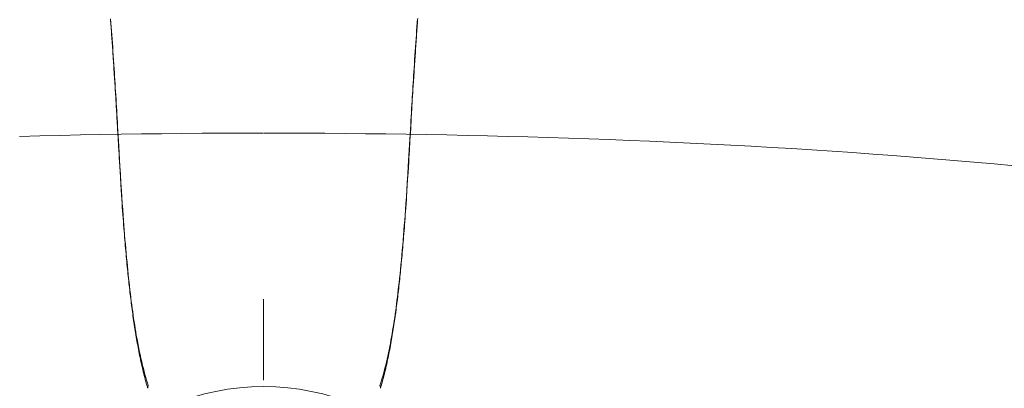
# Model space of a CAD drawing. Header units: millimetres. Extents: x 2016045 to 2079203, y -1576958 to -1542749.
# Tile 41 of 109: x 2032288 to 2032440, y -1557110 to -1557053. Entities that reach past the tile are written whole.
import ezdxf

# ---------------------------------------------------------------- set-up
doc = ezdxf.new("R2010")
doc.units = ezdxf.units.MM
doc.header["$MEASUREMENT"] = 0
doc.linetypes.add('CENTER', pattern=[20, 12.5, -2.5, 2.5, -2.5])
doc.layers.add('Wymiarowanie', color=7, linetype='Continuous')
doc.layers.add('Wymiarowanie_Nr_pióra__1', color=7, linetype='Continuous', lineweight=0)
doc.layers.add('Wymiarowanie_Nr_pióra__3', color=7, linetype='Continuous', lineweight=35, true_color=0x008200)
doc.layers.add('Wyposazenie Wew - Urzadzenia Sanitarne_Nr_pióra__12', color=7, linetype='Continuous', lineweight=5, true_color=0x9f9f9f)
doc.styles.add('GENERATED_STYLE_1', font='arial.ttf')
doc.dimstyles.new('GENERATED_STYLE__3', dxfattribs={"dimtxt": 125, "dimasz": 114, "dimexe": 0.18, "dimexo": 0, "dimgap": 0.09, "dimtad": 1, "dimdec": 0, "dimlfac": 0.1, "dimzin": 0, "dimdsep": 46, "dimtxsty": 'GENERATED_STYLE_1', "dimblk": 'ARROWHEAD_2', "dimblk1": 'ARROWHEAD_2', "dimblk2": 'ARROWHEAD_2', "dimcen": 0.09, "dimclrd": 7, "dimclre": 7, "dimclrt": 7, "dimadec": 4, "dimazin": 0, "dimtfac": 1, "dimtdec": 4, "dimtmove": 0, "dimatfit": 3, "dimfxl": 0, "dimtolj": 1, "dimtzin": 0, "dimarcsym": 0})

# ---------------------------------------------------------------- blocks, each defined once
blk = doc.blocks.new('*D126', base_point=(1682719.62, -1237567.41))
at = {"layer": 'Wymiarowanie_Nr_pióra__1', "linetype": 'Continuous'}
for p, q in [((2044173.52, -1556060.94), (2043948.52, -1556060.94)), ((2044061.02, -1559800.94), (2044061.02, -1556060.94)), ((2044173.52, -1559800.94), (2043948.52, -1559800.94))]:
    blk.add_line(p, q, dxfattribs=at)
at = {"layer": 'Wymiarowanie_Nr_pióra__3', "linetype": 'Continuous'}
for p, q in [((2043986.02, -1556017.64), (2044136.02, -1556104.24)), ((2043986.02, -1559757.64), (2044136.02, -1559844.24))]:
    blk.add_line(p, q, dxfattribs=at)
at = {"layer": 'Wymiarowanie_Nr_pióra__1', "insert": (2044036.02, -1558073.23), "char_height": 125, "attachment_point": 7, "rotation": 90, "style": 'GENERATED_STYLE_1'}
blk.add_mtext('\\A1;{\\fArial|b0|i0|c238|p38;374}', dxfattribs=at)
blk = doc.blocks.new('ARROWHEAD_2')
at = {"color": 0, "linetype": 'Continuous', "lineweight": 0}
for p, q in [((-0.3781, -0.655), (0.3781, 0.655)), ((0, 0), (-1, 0))]:
    blk.add_line(p, q, dxfattribs=at)
blk = doc.blocks.new('*D143', base_point=(1682719.62, -1237567.41))
at = {"layer": 'Wymiarowanie_Nr_pióra__1', "linetype": 'Continuous'}
for p, q in [((2021278.91, -1556060.94), (2021053.91, -1556060.94)), ((2021166.41, -1559800.94), (2021166.41, -1556060.94)), ((2021278.91, -1559800.94), (2021053.91, -1559800.94))]:
    blk.add_line(p, q, dxfattribs=at)
at = {"layer": 'Wymiarowanie_Nr_pióra__3', "linetype": 'Continuous'}
for p, q in [((2021091.41, -1556017.64), (2021241.41, -1556104.24)), ((2021091.41, -1559757.64), (2021241.41, -1559844.24))]:
    blk.add_line(p, q, dxfattribs=at)
at = {"layer": 'Wymiarowanie_Nr_pióra__1', "insert": (2021141.41, -1558073.23), "char_height": 125, "attachment_point": 7, "rotation": 90, "style": 'GENERATED_STYLE_1'}
blk.add_mtext('\\A1;{\\fArial|b0|i0|c238|p38;374}', dxfattribs=at)

msp = doc.modelspace()

# ---------------------------------------------------------------- linework, layer by layer
at = {"layer": 'Wyposazenie Wew - Urzadzenia Sanitarne_Nr_pióra__12', "linetype": 'Continuous'}
for p, q in [((2032302.07, -1557052.61), (2032302.09, -1557052.82)), ((2032302.14, -1557053.09), (2032302.09, -1557052.47)), ((2032302.09, -1557052.82), (2032302.11, -1557053.12)), ((2032302.11, -1557053.12), (2032302.13, -1557053.43)), ((2032302.13, -1557053.43), (2032302.15, -1557053.73)), ((2032302.18, -1557053.71), (2032302.14, -1557053.09)), ((2032349.36, -1557053.67), (2032349.4, -1557053.07)), ((2032349.37, -1557053.83), (2032349.4, -1557053.52)), ((2032349.4, -1557053.07), (2032349.44, -1557052.47)), ((2032349.4, -1557053.52), (2032349.42, -1557053.21)), ((2032349.42, -1557053.21), (2032349.44, -1557052.9)), ((2032349.44, -1557052.9), (2032349.46, -1557052.61)), ((2032349.46, -1557052.61), (2032349.47, -1557052.45)), ((2032302.15, -1557053.73), (2032302.18, -1557054.05)), ((2032302.23, -1557054.33), (2032302.18, -1557053.71)), ((2032302.18, -1557054.05), (2032302.2, -1557054.36)), ((2032302.2, -1557054.36), (2032302.22, -1557054.67)), ((2032302.22, -1557054.67), (2032302.24, -1557054.99)), ((2032302.27, -1557054.95), (2032302.23, -1557054.33)), ((2032302.24, -1557054.99), (2032302.26, -1557055.31)), ((2032302.31, -1557055.58), (2032302.27, -1557054.95)), ((2032349.22, -1557055.53), (2032349.27, -1557054.88)), ((2032349.26, -1557055.42), (2032349.29, -1557055.1)), ((2032349.27, -1557054.88), (2032349.31, -1557054.27)), ((2032349.29, -1557055.1), (2032349.31, -1557054.78)), ((2032349.31, -1557054.27), (2032349.36, -1557053.67)), ((2032349.31, -1557054.78), (2032349.33, -1557054.46)), ((2032349.33, -1557054.46), (2032349.35, -1557054.14)), ((2032349.35, -1557054.14), (2032349.37, -1557053.83)), ((2032302.26, -1557055.31), (2032302.29, -1557055.63)), ((2032302.29, -1557055.63), (2032302.31, -1557055.95)), ((2032302.36, -1557056.21), (2032302.31, -1557055.58)), ((2032302.31, -1557055.95), (2032302.33, -1557056.28)), ((2032302.33, -1557056.28), (2032302.35, -1557056.6)), ((2032302.35, -1557056.6), (2032302.38, -1557056.93)), ((2032302.4, -1557056.84), (2032302.36, -1557056.21)), ((2032349.13, -1557056.84), (2032349.18, -1557056.18)), ((2032349.17, -1557056.73), (2032349.2, -1557056.4)), ((2032349.18, -1557056.18), (2032349.22, -1557055.53)), ((2032349.2, -1557056.4), (2032349.22, -1557056.07)), ((2032349.22, -1557056.07), (2032349.24, -1557055.75)), ((2032349.24, -1557055.75), (2032349.26, -1557055.42)), ((2032302.38, -1557056.93), (2032302.4, -1557057.26)), ((2032302.44, -1557057.47), (2032302.4, -1557056.84)), ((2032302.4, -1557057.26), (2032302.42, -1557057.59)), ((2032302.42, -1557057.59), (2032302.44, -1557057.93)), ((2032302.49, -1557058.17), (2032302.44, -1557057.47)), ((2032302.44, -1557057.93), (2032302.47, -1557058.27)), ((2032302.54, -1557058.86), (2032302.49, -1557058.17)), ((2032349, -1557058.81), (2032349.05, -1557058.15)), ((2032349.05, -1557058.15), (2032349.09, -1557057.49)), ((2032349.06, -1557058.42), (2032349.08, -1557058.07)), ((2032349.08, -1557058.07), (2032349.11, -1557057.73)), ((2032349.09, -1557057.49), (2032349.13, -1557056.84)), ((2032349.11, -1557057.73), (2032349.13, -1557057.4)), ((2032349.13, -1557057.4), (2032349.15, -1557057.06)), ((2032349.15, -1557057.06), (2032349.17, -1557056.73)), ((2032302.47, -1557058.27), (2032302.49, -1557058.6)), ((2032302.49, -1557058.6), (2032302.51, -1557058.95)), ((2032302.51, -1557058.95), (2032302.53, -1557059.29)), ((2032302.53, -1557059.29), (2032302.56, -1557059.64)), ((2032302.58, -1557059.57), (2032302.54, -1557058.86)), ((2032302.56, -1557059.64), (2032302.58, -1557059.99)), ((2032302.63, -1557060.27), (2032302.58, -1557059.57)), ((2032348.91, -1557060.14), (2032348.96, -1557059.48)), ((2032348.96, -1557059.48), (2032349, -1557058.81)), ((2032348.97, -1557059.82), (2032348.99, -1557059.46)), ((2032348.99, -1557059.46), (2032349.01, -1557059.11)), ((2032349.01, -1557059.11), (2032349.04, -1557058.76)), ((2032349.04, -1557058.76), (2032349.06, -1557058.42)), ((2032302.58, -1557059.99), (2032302.6, -1557060.34)), ((2032302.6, -1557060.34), (2032302.63, -1557060.7)), ((2032302.67, -1557060.83), (2032302.63, -1557060.27)), ((2032302.63, -1557060.7), (2032302.65, -1557061.06)), ((2032302.65, -1557061.06), (2032302.67, -1557061.42)), ((2032302.7, -1557061.4), (2032302.67, -1557060.83)), ((2032348.84, -1557061.28), (2032348.88, -1557060.71)), ((2032348.87, -1557061.27), (2032348.9, -1557060.9)), ((2032348.88, -1557060.71), (2032348.91, -1557060.14)), ((2032348.9, -1557060.9), (2032348.92, -1557060.54)), ((2032348.92, -1557060.54), (2032348.94, -1557060.17)), ((2032348.94, -1557060.17), (2032348.97, -1557059.82)), ((2032302.67, -1557061.42), (2032302.7, -1557061.79)), ((2032302.74, -1557061.97), (2032302.7, -1557061.4)), ((2032302.7, -1557061.79), (2032302.72, -1557062.15)), ((2032302.72, -1557062.15), (2032302.74, -1557062.51)), ((2032302.78, -1557062.53), (2032302.74, -1557061.97)), ((2032302.74, -1557062.51), (2032302.76, -1557062.85)), ((2032302.81, -1557063.1), (2032302.78, -1557062.53)), ((2032348.73, -1557062.99), (2032348.77, -1557062.42)), ((2032348.76, -1557062.99), (2032348.78, -1557062.65)), ((2032348.77, -1557062.42), (2032348.8, -1557061.85)), ((2032348.78, -1557062.65), (2032348.81, -1557062.32)), ((2032348.8, -1557061.85), (2032348.84, -1557061.28)), ((2032348.81, -1557062.32), (2032348.83, -1557061.97)), ((2032348.83, -1557061.97), (2032348.85, -1557061.62)), ((2032348.85, -1557061.62), (2032348.87, -1557061.27)), ((2032302.76, -1557062.85), (2032302.79, -1557063.2)), ((2032302.79, -1557063.2), (2032302.81, -1557063.53)), ((2032302.85, -1557063.69), (2032302.81, -1557063.1)), ((2032302.81, -1557063.53), (2032302.83, -1557063.86)), ((2032302.83, -1557063.86), (2032302.85, -1557064.18)), ((2032302.88, -1557064.28), (2032302.85, -1557063.69)), ((2032302.85, -1557064.18), (2032302.87, -1557064.5)), ((2032348.63, -1557064.63), (2032348.66, -1557064.08)), ((2032348.66, -1557064.08), (2032348.7, -1557063.54)), ((2032348.66, -1557064.59), (2032348.68, -1557064.27)), ((2032348.68, -1557064.27), (2032348.7, -1557063.95)), ((2032348.7, -1557063.54), (2032348.73, -1557062.99)), ((2032348.7, -1557063.95), (2032348.72, -1557063.63)), ((2032348.72, -1557063.63), (2032348.74, -1557063.31)), ((2032348.74, -1557063.31), (2032348.76, -1557062.99)), ((2032302.87, -1557064.5), (2032302.89, -1557064.82)), ((2032302.92, -1557064.87), (2032302.88, -1557064.28)), ((2032302.89, -1557064.82), (2032302.9, -1557065.14)), ((2032302.9, -1557065.14), (2032302.92, -1557065.47)), ((2032302.96, -1557065.46), (2032302.92, -1557064.87)), ((2032302.92, -1557065.47), (2032302.94, -1557065.79)), ((2032302.94, -1557065.79), (2032302.96, -1557066.12)), ((2032302.99, -1557066.06), (2032302.96, -1557065.46)), ((2032348.53, -1557066.34), (2032348.56, -1557065.73)), ((2032348.56, -1557065.73), (2032348.6, -1557065.18)), ((2032348.59, -1557065.89), (2032348.61, -1557065.56)), ((2032348.6, -1557065.18), (2032348.63, -1557064.63)), ((2032348.61, -1557065.56), (2032348.62, -1557065.24)), ((2032348.62, -1557065.24), (2032348.64, -1557064.91)), ((2032348.64, -1557064.91), (2032348.66, -1557064.59)), ((2032302.96, -1557066.12), (2032302.98, -1557066.45)), ((2032302.98, -1557066.45), (2032303, -1557066.78)), ((2032303.02, -1557066.65), (2032302.99, -1557066.06)), ((2032303, -1557066.78), (2032303.02, -1557067.13)), ((2032303.06, -1557067.24), (2032303.02, -1557066.65)), ((2032303.02, -1557067.13), (2032303.04, -1557067.49)), ((2032303.09, -1557067.84), (2032303.06, -1557067.24)), ((2032348.46, -1557067.57), (2032348.49, -1557066.95)), ((2032348.48, -1557067.67), (2032348.5, -1557067.28)), ((2032348.49, -1557066.95), (2032348.53, -1557066.34)), ((2032348.5, -1557067.28), (2032348.53, -1557066.91)), ((2032348.53, -1557066.91), (2032348.55, -1557066.55)), ((2032348.55, -1557066.55), (2032348.57, -1557066.2)), ((2032348.57, -1557066.2), (2032348.59, -1557065.89)), ((2032303.04, -1557067.49), (2032303.06, -1557067.86)), ((2032303.06, -1557067.86), (2032303.08, -1557068.24)), ((2032303.08, -1557068.24), (2032303.11, -1557068.63)), ((2032303.13, -1557068.43), (2032303.09, -1557067.84)), ((2032303.11, -1557068.63), (2032303.13, -1557069.03)), ((2032303.16, -1557069.03), (2032303.13, -1557068.43)), ((2032348.34, -1557069.56), (2032348.39, -1557068.8)), ((2032348.39, -1557068.8), (2032348.42, -1557068.18)), ((2032348.41, -1557068.9), (2032348.44, -1557068.47)), ((2032348.42, -1557068.18), (2032348.46, -1557067.57)), ((2032348.44, -1557068.47), (2032348.46, -1557068.06)), ((2032348.46, -1557068.06), (2032348.48, -1557067.67)), ((2032300.56, -1557070.35), (2032297.42, -1557070.41)), ((2032303.69, -1557070.3), (2032300.56, -1557070.35)), ((2032303.13, -1557069.03), (2032303.15, -1557069.45)), ((2032303.15, -1557069.45), (2032303.2, -1557070.32)), ((2032303.2, -1557069.81), (2032303.16, -1557069.03)), ((2032303.25, -1557070.58), (2032303.2, -1557069.81)), ((2032303.2, -1557070.32), (2032303.23, -1557070.78)), ((2032306.83, -1557070.26), (2032303.69, -1557070.3)), ((2032309.96, -1557070.22), (2032306.83, -1557070.26)), ((2032313.09, -1557070.19), (2032309.96, -1557070.22)), ((2032316.23, -1557070.16), (2032313.09, -1557070.19)), ((2032319.36, -1557070.15), (2032316.23, -1557070.16)), ((2032322.49, -1557070.13), (2032319.36, -1557070.15)), ((2032325.63, -1557070.13), (2032322.49, -1557070.13)), ((2032325.75, -1557070.13), (2032328.88, -1557070.13)), ((2032328.88, -1557070.13), (2032332.02, -1557070.15)), ((2032332.02, -1557070.15), (2032335.15, -1557070.16)), ((2032335.15, -1557070.16), (2032338.28, -1557070.19)), ((2032338.28, -1557070.19), (2032341.42, -1557070.22)), ((2032341.42, -1557070.22), (2032344.55, -1557070.26)), ((2032344.55, -1557070.26), (2032347.68, -1557070.3)), ((2032347.68, -1557070.3), (2032350.82, -1557070.35)), ((2032348.26, -1557071.1), (2032348.3, -1557070.33)), ((2032348.3, -1557070.33), (2032348.34, -1557069.56)), ((2032348.31, -1557070.74), (2032348.34, -1557070.26)), ((2032348.34, -1557070.26), (2032348.39, -1557069.34)), ((2032348.39, -1557069.34), (2032348.41, -1557068.9)), ((2032350.82, -1557070.35), (2032353.95, -1557070.41)), ((2032291.16, -1557070.55), (2032288.03, -1557070.63)), ((2032294.29, -1557070.48), (2032291.16, -1557070.55)), ((2032297.42, -1557070.41), (2032294.29, -1557070.48)), ((2032303.23, -1557070.78), (2032303.26, -1557071.25)), ((2032303.29, -1557071.36), (2032303.25, -1557070.58)), ((2032303.26, -1557071.25), (2032303.28, -1557071.74)), ((2032303.28, -1557071.74), (2032303.31, -1557072.25)), ((2032303.34, -1557072.14), (2032303.29, -1557071.36)), ((2032348.17, -1557072.72), (2032348.21, -1557071.87)), ((2032348.21, -1557071.87), (2032348.26, -1557071.1)), ((2032348.22, -1557072.29), (2032348.25, -1557071.79)), ((2032348.25, -1557071.79), (2032348.28, -1557071.25)), ((2032348.28, -1557071.25), (2032348.31, -1557070.74)), ((2032353.95, -1557070.41), (2032357.08, -1557070.48)), ((2032357.08, -1557070.48), (2032360.22, -1557070.55)), ((2032360.22, -1557070.55), (2032363.35, -1557070.63)), ((2032363.35, -1557070.63), (2032366.48, -1557070.71)), ((2032366.48, -1557070.71), (2032369.62, -1557070.81)), ((2032369.62, -1557070.81), (2032372.75, -1557070.91)), ((2032372.75, -1557070.91), (2032375.88, -1557071.01)), ((2032375.88, -1557071.01), (2032379.01, -1557071.13)), ((2032379.01, -1557071.13), (2032382.14, -1557071.25)), ((2032382.14, -1557071.25), (2032385.27, -1557071.38)), ((2032385.27, -1557071.38), (2032388.4, -1557071.52)), ((2032388.4, -1557071.52), (2032391.54, -1557071.67)), ((2032391.54, -1557071.67), (2032394.67, -1557071.83)), ((2032394.67, -1557071.83), (2032397.8, -1557071.99)), ((2032303.31, -1557072.25), (2032303.34, -1557072.78)), ((2032303.4, -1557073.18), (2032303.34, -1557072.14)), ((2032303.34, -1557072.78), (2032303.38, -1557073.34)), ((2032303.38, -1557073.34), (2032303.41, -1557073.94)), ((2032303.46, -1557074.22), (2032303.4, -1557073.18)), ((2032348.12, -1557073.56), (2032348.17, -1557072.72)), ((2032348.12, -1557073.99), (2032348.16, -1557073.39)), ((2032348.16, -1557073.39), (2032348.19, -1557072.83)), ((2032348.19, -1557072.83), (2032348.22, -1557072.29)), ((2032397.8, -1557071.99), (2032400.92, -1557072.16)), ((2032400.92, -1557072.16), (2032404.05, -1557072.34)), ((2032404.05, -1557072.34), (2032407.18, -1557072.53)), ((2032407.18, -1557072.53), (2032410.31, -1557072.72)), ((2032410.31, -1557072.72), (2032413.44, -1557072.93)), ((2032413.44, -1557072.93), (2032416.56, -1557073.14)), ((2032416.56, -1557073.14), (2032419.69, -1557073.37)), ((2032419.69, -1557073.37), (2032422.81, -1557073.6)), ((2032303.41, -1557073.94), (2032303.45, -1557074.58)), ((2032303.45, -1557074.58), (2032303.49, -1557075.28)), ((2032303.52, -1557075.26), (2032303.46, -1557074.22)), ((2032348.02, -1557075.26), (2032348.07, -1557074.41)), ((2032348.04, -1557075.41), (2032348.08, -1557074.65)), ((2032348.07, -1557074.41), (2032348.12, -1557073.56)), ((2032348.08, -1557074.65), (2032348.12, -1557073.99)), ((2032422.81, -1557073.6), (2032425.94, -1557073.84)), ((2032425.94, -1557073.84), (2032429.06, -1557074.09)), ((2032429.06, -1557074.09), (2032432.19, -1557074.35)), ((2032432.19, -1557074.35), (2032435.31, -1557074.61)), ((2032435.31, -1557074.61), (2032438.43, -1557074.89)), ((2032438.43, -1557074.89), (2032441.55, -1557075.18)), ((2032303.49, -1557075.28), (2032303.54, -1557076.08)), ((2032303.59, -1557076.53), (2032303.52, -1557075.26)), ((2032303.54, -1557076.08), (2032303.59, -1557076.98)), ((2032347.92, -1557077.32), (2032347.99, -1557076.26)), ((2032347.94, -1557076.53), (2032348.02, -1557075.26)), ((2032347.99, -1557076.26), (2032348.04, -1557075.41)), ((2032303.67, -1557077.8), (2032303.59, -1557076.53)), ((2032303.59, -1557076.98), (2032303.66, -1557078.03)), ((2032303.75, -1557079.07), (2032303.67, -1557077.8)), ((2032347.78, -1557079.07), (2032347.86, -1557077.8)), ((2032347.86, -1557077.8), (2032347.94, -1557076.53)), ((2032347.86, -1557078.24), (2032347.92, -1557077.32)), ((2032303.66, -1557078.03), (2032303.71, -1557078.9)), ((2032303.71, -1557078.9), (2032303.76, -1557079.66)), ((2032303.82, -1557080.03), (2032303.75, -1557079.07)), ((2032347.72, -1557080.03), (2032347.78, -1557079.07)), ((2032347.76, -1557079.77), (2032347.81, -1557079.04)), ((2032347.81, -1557079.04), (2032347.86, -1557078.24)), ((2032303.76, -1557079.66), (2032303.81, -1557080.35)), ((2032303.81, -1557080.35), (2032303.85, -1557080.99)), ((2032303.88, -1557080.98), (2032303.82, -1557080.03)), ((2032303.85, -1557080.99), (2032303.89, -1557081.59)), ((2032303.95, -1557081.93), (2032303.88, -1557080.98)), ((2032347.59, -1557081.93), (2032347.65, -1557080.98)), ((2032347.65, -1557080.98), (2032347.72, -1557080.03)), ((2032347.68, -1557081.07), (2032347.72, -1557080.44)), ((2032347.72, -1557080.44), (2032347.76, -1557079.77)), ((2032303.89, -1557081.59), (2032303.93, -1557082.15)), ((2032303.93, -1557082.15), (2032303.97, -1557082.68)), ((2032304.02, -1557082.88), (2032303.95, -1557081.93)), ((2032347.52, -1557082.88), (2032347.59, -1557081.93)), ((2032347.56, -1557082.76), (2032347.6, -1557082.23)), ((2032347.6, -1557082.23), (2032347.64, -1557081.66)), ((2032347.64, -1557081.66), (2032347.68, -1557081.07)), ((2032303.97, -1557082.68), (2032304.01, -1557083.25)), ((2032304.01, -1557083.25), (2032304.05, -1557083.79)), ((2032304.07, -1557083.62), (2032304.02, -1557082.88)), ((2032304.05, -1557083.79), (2032304.09, -1557084.3)), ((2032304.13, -1557084.35), (2032304.07, -1557083.62)), ((2032347.4, -1557084.41), (2032347.46, -1557083.65)), ((2032347.45, -1557084.26), (2032347.48, -1557083.78)), ((2032347.46, -1557083.65), (2032347.52, -1557082.88)), ((2032347.48, -1557083.78), (2032347.52, -1557083.28)), ((2032347.52, -1557083.28), (2032347.56, -1557082.76)), ((2032304.09, -1557084.3), (2032304.13, -1557084.8)), ((2032304.18, -1557085.09), (2032304.13, -1557084.35)), ((2032304.13, -1557084.8), (2032304.17, -1557085.28)), ((2032304.17, -1557085.28), (2032304.21, -1557085.75)), ((2032304.24, -1557085.82), (2032304.18, -1557085.09)), ((2032347.28, -1557085.94), (2032347.35, -1557085.18)), ((2032347.34, -1557085.65), (2032347.37, -1557085.2)), ((2032347.35, -1557085.18), (2032347.4, -1557084.41)), ((2032347.37, -1557085.2), (2032347.41, -1557084.73)), ((2032347.41, -1557084.73), (2032347.45, -1557084.26)), ((2032304.21, -1557085.75), (2032304.24, -1557086.21)), ((2032304.3, -1557086.56), (2032304.24, -1557085.82)), ((2032304.24, -1557086.21), (2032304.28, -1557086.66)), ((2032304.28, -1557086.66), (2032304.32, -1557087.1)), ((2032304.36, -1557087.26), (2032304.3, -1557086.56)), ((2032347.16, -1557087.46), (2032347.22, -1557086.7)), ((2032347.19, -1557087.38), (2032347.23, -1557086.96)), ((2032347.22, -1557086.7), (2032347.28, -1557085.94)), ((2032347.23, -1557086.96), (2032347.27, -1557086.53)), ((2032347.27, -1557086.53), (2032347.3, -1557086.1)), ((2032347.3, -1557086.1), (2032347.34, -1557085.65)), ((2032304.32, -1557087.1), (2032304.35, -1557087.54)), ((2032304.35, -1557087.54), (2032304.39, -1557087.96)), ((2032304.42, -1557087.97), (2032304.36, -1557087.26)), ((2032304.39, -1557087.96), (2032304.43, -1557088.38)), ((2032304.48, -1557088.67), (2032304.42, -1557087.97)), ((2032304.43, -1557088.38), (2032304.46, -1557088.79)), ((2032347.02, -1557088.98), (2032347.09, -1557088.22)), ((2032347.09, -1557088.22), (2032347.16, -1557087.46)), ((2032347.09, -1557088.61), (2032347.12, -1557088.21)), ((2032347.12, -1557088.21), (2032347.16, -1557087.8)), ((2032347.16, -1557087.8), (2032347.19, -1557087.38)), ((2032304.46, -1557088.79), (2032304.5, -1557089.2)), ((2032304.55, -1557089.38), (2032304.48, -1557088.67)), ((2032304.5, -1557089.2), (2032304.54, -1557089.6)), ((2032304.54, -1557089.6), (2032304.57, -1557089.99)), ((2032304.62, -1557090.08), (2032304.55, -1557089.38)), ((2032304.57, -1557089.99), (2032304.61, -1557090.37)), ((2032304.67, -1557090.69), (2032304.62, -1557090.08)), ((2032346.88, -1557090.49), (2032346.95, -1557089.74)), ((2032346.94, -1557090.16), (2032346.98, -1557089.78)), ((2032346.95, -1557089.74), (2032347.02, -1557088.98)), ((2032346.98, -1557089.78), (2032347.02, -1557089.4)), ((2032347.02, -1557089.4), (2032347.05, -1557089.01)), ((2032347.05, -1557089.01), (2032347.09, -1557088.61)), ((2032304.61, -1557090.37), (2032304.65, -1557090.76)), ((2032304.65, -1557090.76), (2032304.68, -1557091.13)), ((2032304.74, -1557091.31), (2032304.67, -1557090.69)), ((2032304.68, -1557091.13), (2032304.72, -1557091.5)), ((2032304.72, -1557091.5), (2032304.76, -1557091.87)), ((2032304.8, -1557091.92), (2032304.74, -1557091.31)), ((2032346.74, -1557091.88), (2032346.81, -1557091.19)), ((2032346.8, -1557091.63), (2032346.84, -1557091.27)), ((2032346.81, -1557091.19), (2032346.88, -1557090.49)), ((2032346.84, -1557091.27), (2032346.87, -1557090.9)), ((2032346.87, -1557090.9), (2032346.91, -1557090.53)), ((2032346.91, -1557090.53), (2032346.94, -1557090.16)), ((2032304.76, -1557091.87), (2032304.8, -1557092.23)), ((2032304.86, -1557092.53), (2032304.8, -1557091.92)), ((2032304.8, -1557092.23), (2032304.83, -1557092.59)), ((2032304.83, -1557092.59), (2032304.87, -1557092.95)), ((2032304.93, -1557093.13), (2032304.86, -1557092.53)), ((2032304.87, -1557092.95), (2032304.91, -1557093.3)), ((2032304.99, -1557093.74), (2032304.93, -1557093.13)), ((2032346.59, -1557093.26), (2032346.67, -1557092.57)), ((2032346.61, -1557093.41), (2032346.65, -1557093.06)), ((2032346.65, -1557093.06), (2032346.69, -1557092.7)), ((2032346.67, -1557092.57), (2032346.74, -1557091.88)), ((2032346.69, -1557092.7), (2032346.73, -1557092.35)), ((2032346.73, -1557092.35), (2032346.76, -1557091.99)), ((2032346.76, -1557091.99), (2032346.8, -1557091.63)), ((2032304.91, -1557093.3), (2032304.95, -1557093.66)), ((2032304.95, -1557093.66), (2032304.99, -1557094)), ((2032305.06, -1557094.34), (2032304.99, -1557093.74)), ((2032304.99, -1557094), (2032305.03, -1557094.35)), ((2032305.03, -1557094.35), (2032305.07, -1557094.69)), ((2032305.13, -1557094.94), (2032305.06, -1557094.34)), ((2032346.41, -1557094.9), (2032346.47, -1557094.36)), ((2032346.46, -1557094.78), (2032346.5, -1557094.44)), ((2032346.47, -1557094.36), (2032346.53, -1557093.81)), ((2032346.5, -1557094.44), (2032346.54, -1557094.1)), ((2032346.53, -1557093.81), (2032346.59, -1557093.26)), ((2032346.54, -1557094.1), (2032346.58, -1557093.75)), ((2032346.58, -1557093.75), (2032346.61, -1557093.41)), ((2032305.07, -1557094.69), (2032305.11, -1557095.04)), ((2032305.11, -1557095.04), (2032305.15, -1557095.38)), ((2032305.21, -1557095.54), (2032305.13, -1557094.94)), ((2032305.15, -1557095.38), (2032305.19, -1557095.71)), ((2032305.19, -1557095.71), (2032305.23, -1557096.04)), ((2032305.28, -1557096.14), (2032305.21, -1557095.54)), ((2032305.23, -1557096.04), (2032305.27, -1557096.38)), ((2032305.35, -1557096.67), (2032305.28, -1557096.14)), ((2032346.21, -1557096.51), (2032346.27, -1557095.99)), ((2032346.26, -1557096.46), (2032346.3, -1557096.13)), ((2032346.27, -1557095.99), (2032346.34, -1557095.45)), ((2032346.3, -1557096.13), (2032346.34, -1557095.79)), ((2032346.34, -1557095.45), (2032346.41, -1557094.9)), ((2032346.34, -1557095.79), (2032346.38, -1557095.45)), ((2032346.38, -1557095.45), (2032346.42, -1557095.11)), ((2032346.42, -1557095.11), (2032346.46, -1557094.78)), ((2032305.27, -1557096.38), (2032305.31, -1557096.72)), ((2032305.31, -1557096.72), (2032305.36, -1557097.06)), ((2032305.42, -1557097.2), (2032305.35, -1557096.67)), ((2032305.36, -1557097.06), (2032305.4, -1557097.39)), ((2032305.4, -1557097.39), (2032305.44, -1557097.73)), ((2032305.49, -1557097.72), (2032305.42, -1557097.2)), ((2032345.99, -1557098.07), (2032346.07, -1557097.55)), ((2032346.07, -1557097.55), (2032346.14, -1557097.03)), ((2032346.08, -1557097.8), (2032346.13, -1557097.47)), ((2032346.13, -1557097.47), (2032346.17, -1557097.14)), ((2032346.14, -1557097.03), (2032346.21, -1557096.51)), ((2032346.17, -1557097.14), (2032346.21, -1557096.8)), ((2032346.21, -1557096.8), (2032346.26, -1557096.46)), ((2032305.44, -1557097.73), (2032305.49, -1557098.06)), ((2032305.57, -1557098.25), (2032305.49, -1557097.72)), ((2032305.49, -1557098.06), (2032305.53, -1557098.39)), ((2032305.53, -1557098.39), (2032305.58, -1557098.72)), ((2032305.64, -1557098.77), (2032305.57, -1557098.25)), ((2032305.58, -1557098.72), (2032305.63, -1557099.05)), ((2032305.63, -1557099.05), (2032305.68, -1557099.38)), ((2032305.72, -1557099.29), (2032305.64, -1557098.77)), ((2032345.77, -1557099.61), (2032345.84, -1557099.1)), ((2032345.84, -1557099.1), (2032345.92, -1557098.59)), ((2032345.85, -1557099.44), (2032345.9, -1557099.11)), ((2032345.9, -1557099.11), (2032345.94, -1557098.79)), ((2032345.92, -1557098.59), (2032345.99, -1557098.07)), ((2032345.94, -1557098.79), (2032345.99, -1557098.46)), ((2032345.99, -1557098.46), (2032346.04, -1557098.13)), ((2032346.04, -1557098.13), (2032346.08, -1557097.8)), ((2032305.68, -1557099.38), (2032305.72, -1557099.7)), ((2032305.8, -1557099.8), (2032305.72, -1557099.29)), ((2032305.72, -1557099.7), (2032305.77, -1557100.03)), ((2032305.77, -1557100.03), (2032305.82, -1557100.35)), ((2032305.88, -1557100.32), (2032305.8, -1557099.8)), ((2032305.82, -1557100.35), (2032305.87, -1557100.67)), ((2032305.87, -1557100.67), (2032305.93, -1557100.99)), ((2032305.97, -1557100.83), (2032305.88, -1557100.32)), ((2032345.52, -1557101.14), (2032345.6, -1557100.63)), ((2032345.6, -1557100.63), (2032345.69, -1557100.12)), ((2032345.6, -1557101.04), (2032345.65, -1557100.72)), ((2032345.65, -1557100.72), (2032345.7, -1557100.4)), ((2032345.69, -1557100.12), (2032345.77, -1557099.61)), ((2032345.7, -1557100.4), (2032345.75, -1557100.08)), ((2032345.75, -1557100.08), (2032345.8, -1557099.76)), ((2032345.8, -1557099.76), (2032345.85, -1557099.44)), ((2032305.93, -1557100.99), (2032305.98, -1557101.31)), ((2032306.05, -1557101.34), (2032305.97, -1557100.83)), ((2032305.98, -1557101.31), (2032306.03, -1557101.63)), ((2032306.03, -1557101.63), (2032306.09, -1557101.94)), ((2032306.16, -1557101.94), (2032306.05, -1557101.34)), ((2032306.09, -1557101.94), (2032306.14, -1557102.26)), ((2032306.27, -1557102.54), (2032306.16, -1557101.94)), ((2032345.25, -1557102.62), (2032345.34, -1557102.12)), ((2032345.34, -1557102.12), (2032345.43, -1557101.63)), ((2032345.38, -1557102.32), (2032345.44, -1557102)), ((2032345.43, -1557101.63), (2032345.52, -1557101.14)), ((2032345.44, -1557102), (2032345.49, -1557101.68)), ((2032345.49, -1557101.68), (2032345.55, -1557101.36)), ((2032345.55, -1557101.36), (2032345.6, -1557101.04)), ((2032306.14, -1557102.26), (2032306.2, -1557102.58)), ((2032306.2, -1557102.58), (2032306.26, -1557102.9)), ((2032306.26, -1557102.9), (2032306.31, -1557103.22)), ((2032306.38, -1557103.14), (2032306.27, -1557102.54)), ((2032306.31, -1557103.22), (2032306.37, -1557103.54)), ((2032306.37, -1557103.54), (2032306.44, -1557103.85)), ((2032306.5, -1557103.73), (2032306.38, -1557103.14)), ((2032306.62, -1557104.31), (2032306.5, -1557103.73)), ((2032344.96, -1557104.07), (2032345.06, -1557103.59)), ((2032345.06, -1557103.59), (2032345.16, -1557103.1)), ((2032345.09, -1557103.91), (2032345.15, -1557103.59)), ((2032345.15, -1557103.59), (2032345.21, -1557103.27)), ((2032345.16, -1557103.1), (2032345.25, -1557102.62)), ((2032345.21, -1557103.27), (2032345.27, -1557102.95)), ((2032345.27, -1557102.95), (2032345.33, -1557102.63)), ((2032345.33, -1557102.63), (2032345.38, -1557102.32)), ((2032306.44, -1557103.85), (2032306.5, -1557104.17)), ((2032306.5, -1557104.17), (2032306.56, -1557104.49)), ((2032306.56, -1557104.49), (2032306.63, -1557104.8)), ((2032306.75, -1557104.89), (2032306.62, -1557104.31)), ((2032306.63, -1557104.8), (2032306.7, -1557105.12)), ((2032306.7, -1557105.12), (2032306.76, -1557105.43)), ((2032306.88, -1557105.47), (2032306.75, -1557104.89)), ((2032344.64, -1557105.51), (2032344.75, -1557105.04)), ((2032344.75, -1557105.04), (2032344.86, -1557104.56)), ((2032344.76, -1557105.48), (2032344.83, -1557105.17)), ((2032344.83, -1557105.17), (2032344.9, -1557104.85)), ((2032344.86, -1557104.56), (2032344.96, -1557104.07)), ((2032344.9, -1557104.85), (2032344.96, -1557104.54)), ((2032344.96, -1557104.54), (2032345.03, -1557104.22)), ((2032345.03, -1557104.22), (2032345.09, -1557103.91)), ((2032306.76, -1557105.43), (2032306.83, -1557105.75)), ((2032306.83, -1557105.75), (2032306.9, -1557106.06)), ((2032307.02, -1557106.04), (2032306.88, -1557105.47)), ((2032306.9, -1557106.06), (2032306.98, -1557106.37)), ((2032306.98, -1557106.37), (2032307.05, -1557106.68)), ((2032307.14, -1557106.5), (2032307.02, -1557106.04)), ((2032307.05, -1557106.68), (2032307.12, -1557106.99)), ((2032307.25, -1557106.95), (2032307.14, -1557106.5)), ((2032344.29, -1557106.92), (2032344.41, -1557106.45)), ((2032344.41, -1557106.45), (2032344.53, -1557105.99)), ((2032344.41, -1557107.01), (2032344.48, -1557106.71)), ((2032344.48, -1557106.71), (2032344.55, -1557106.41)), ((2032344.53, -1557105.99), (2032344.64, -1557105.51)), ((2032344.55, -1557106.41), (2032344.62, -1557106.1)), ((2032344.62, -1557106.1), (2032344.69, -1557105.79)), ((2032344.69, -1557105.79), (2032344.76, -1557105.48)), ((2032307.12, -1557106.99), (2032307.2, -1557107.29)), ((2032307.2, -1557107.29), (2032307.28, -1557107.59)), ((2032307.38, -1557107.4), (2032307.25, -1557106.95)), ((2032307.28, -1557107.59), (2032307.35, -1557107.89)), ((2032307.35, -1557107.89), (2032307.43, -1557108.18)), ((2032307.5, -1557107.85), (2032307.38, -1557107.4)), ((2032307.43, -1557108.18), (2032307.51, -1557108.47)), ((2032307.63, -1557108.3), (2032307.5, -1557107.85)), ((2032307.76, -1557108.72), (2032307.63, -1557108.3)), ((2032343.78, -1557108.72), (2032343.9, -1557108.3)), ((2032343.9, -1557108.3), (2032344.04, -1557107.84)), ((2032344.03, -1557108.46), (2032344.1, -1557108.18)), ((2032344.04, -1557107.84), (2032344.17, -1557107.38)), ((2032344.1, -1557108.18), (2032344.18, -1557107.89)), ((2032344.17, -1557107.38), (2032344.29, -1557106.92)), ((2032344.18, -1557107.89), (2032344.26, -1557107.6)), ((2032344.26, -1557107.6), (2032344.33, -1557107.31)), ((2032344.33, -1557107.31), (2032344.41, -1557107.01)), ((2032307.51, -1557108.47), (2032307.59, -1557108.76)), ((2032307.59, -1557108.76), (2032307.67, -1557109.04)), ((2032307.67, -1557109.04), (2032307.75, -1557109.32)), ((2032307.75, -1557109.32), (2032307.82, -1557109.53)), ((2032307.89, -1557109.13), (2032307.76, -1557108.72)), ((2032307.81, -1557109.33), (2032307.8, -1557109.39)), ((2032307.8, -1557109.39), (2032307.8, -1557109.44)), ((2032307.8, -1557109.44), (2032307.81, -1557109.49)), ((2032307.83, -1557109.28), (2032307.81, -1557109.33)), ((2032307.82, -1557109.53), (2032307.82, -1557109.54)), ((2032307.85, -1557109.22), (2032307.83, -1557109.28)), ((2032307.87, -1557109.16), (2032307.85, -1557109.22)), ((2032307.89, -1557109.13), (2032307.87, -1557109.16)), ((2032343.64, -1557109.13), (2032343.78, -1557108.72)), ((2032343.64, -1557109.13), (2032343.66, -1557109.16)), ((2032343.66, -1557109.16), (2032343.69, -1557109.22)), ((2032343.69, -1557109.22), (2032343.71, -1557109.28)), ((2032343.71, -1557109.28), (2032343.72, -1557109.34)), ((2032343.72, -1557109.54), (2032343.79, -1557109.28)), ((2032343.72, -1557109.34), (2032343.73, -1557109.39)), ((2032343.73, -1557109.49), (2032343.72, -1557109.54)), ((2032343.73, -1557109.39), (2032343.73, -1557109.44)), ((2032343.73, -1557109.44), (2032343.73, -1557109.49)), ((2032343.79, -1557109.28), (2032343.87, -1557109.01)), ((2032343.87, -1557109.01), (2032343.95, -1557108.74)), ((2032343.95, -1557108.74), (2032344.03, -1557108.46))]:
    msp.add_line(p, q, dxfattribs=at)
at = {"layer": 'Wyposazenie Wew - Urzadzenia Sanitarne_Nr_pióra__12', "linetype": 'CENTER'}
msp.add_line((2032325.69, -1557095.78), (2032325.69, -1557195.72), dxfattribs=at)
at = {"layer": 'Wyposazenie Wew - Urzadzenia Sanitarne_Nr_pióra__12', "linetype": 'Continuous'}
msp.add_circle((2032325.69, -1557145.75), 36.48, dxfattribs=at)

# ---------------------------------------------------------------- dimensions: what is measured, and where the dimension line sits
at = {"layer": 'Wymiarowanie', "linetype": 'Continuous'}
for base, p1, picture, middle in [((2044061.02, -1556060.94), (2020876.35, -1559800.94), '*D126', (2043973.52, -1557930.94)), ((2021166.41, -1556060.94), (2044226.02, -1559800.94), '*D143', (2021078.91, -1557930.94))]:
    dim = msp.add_linear_dim(base=base, p1=p1, p2=(2020826.35, -1556060.94), angle=90, dimstyle='GENERATED_STYLE__3', dxfattribs=at)
    dim.commit()
    dim.dimension.update_dxf_attribs({"geometry": picture, "text_midpoint": middle, "dimtype": 160, "text_rotation": 90})

doc.saveas('drawing.dxf')
